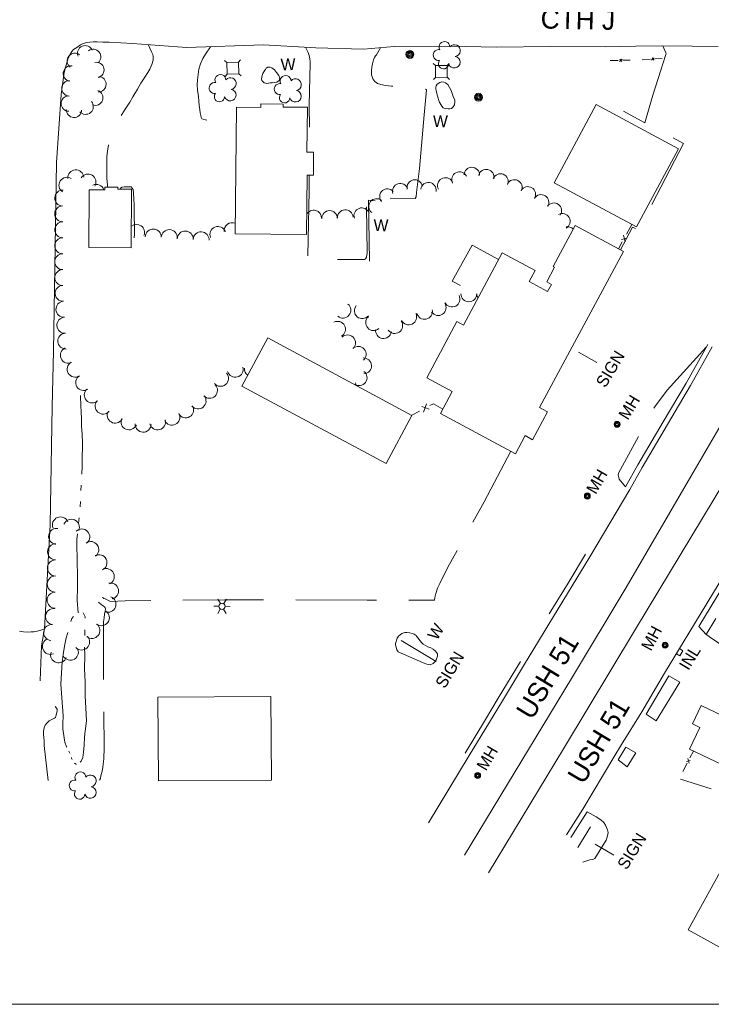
# Model space of a CAD drawing. Header units: feet. Extents: x 188980 to 191399, y 256000 to 258000.
# Tile 3 of 12: x 189618 to 189970, y 256500 to 257000. Entities that reach past the tile are written whole.
import ezdxf
from ezdxf.enums import TextEntityAlignment as Align

# ---------------------------------------------------------------- set-up
doc = ezdxf.new("R2010")
doc.units = ezdxf.units.FT
doc.header["$MEASUREMENT"] = 0
for name, pattern in [('DGN Style 3', [57.341036, 40.957883, -16.383153]), ('DGN Style 4', [65.573571, 32.766307, -16.383153, 0.040958, -16.383153]), ('DGN Style 5', [28.670518, 12.287365, -16.383153]), ('DGN Style 6', [77.901894, 0.040958, -16.383153, 28.670518, -16.383153, 0.040958, -16.383153])]:
    doc.linetypes.add(name, pattern=pattern)
for name, color, linetype, lineweight in [('E_DRN_Grate', 151, 'Continuous', 0), ('E_DWY', 73, 'DGN Style 3', 0), ('E_LAND_Vegetation', 21, 'Continuous', 0), ('E_MAP_GridLines', 251, 'Continuous', 0), ('E_MISCPROP', 40, 'Continuous', 0), ('E_MISCPROP_HvyDash', 54, 'DGN Style 3', 13), ('E_MISCPROP_HvyLine', 54, 'Continuous', 13), ('E_MISCPROP_Railing', 40, 'Continuous', 0), ('E_PATH_Sidewalk', 73, 'DGN Style 5', 0), ('E_RDWY', 40, 'Continuous', 13), ('E_RDWY_Name', 221, 'Continuous', 0), ('E_UTL_AboveGroundPipe', 40, 'DGN Style 4', 0), ('E_WTR', 251, 'DGN Style 6', 0)]:
    doc.layers.add(name, color=color, linetype=linetype, lineweight=lineweight)
doc.styles.add('Style-IGR_FONT_0', font='IGR_FONT_0.shx')
doc.styles.add('Style-IGR_FONT_1', font='IGR_FONT_1.shx')

# ---------------------------------------------------------------- blocks, each defined once
blk = doc.blocks.new('WAL')
at = {"layer": 'E_MISCPROP_Railing', "color": 40, "linetype": 'Continuous', "lineweight": 0, "style": 'Style-IGR_FONT_0'}
blk.add_text('W', height=6, rotation=0.0001, dxfattribs=at).set_placement((-2.27, -0.34), align=Align.MIDDLE_LEFT)
blk = doc.blocks.new('WAL_3')
at = {"layer": 'E_MISCPROP_Railing', "color": 40, "linetype": 'Continuous', "lineweight": 0, "style": 'Style-IGR_FONT_0'}
blk.add_text('W', height=6, rotation=0.0001, dxfattribs=at).set_placement((-2.27, -0.34), align=Align.MIDDLE_LEFT)
blk = doc.blocks.new('WAL_4')
at = {"layer": 'E_MISCPROP_Railing', "color": 40, "linetype": 'Continuous', "lineweight": 0, "style": 'Style-IGR_FONT_0'}
blk.add_text('W', height=6, rotation=359.9999, dxfattribs=at).set_placement((-2.27, -0.34), align=Align.MIDDLE_LEFT)
blk = doc.blocks.new('INLT')
at = {"layer": 'E_MISCPROP_Railing', "color": 40, "linetype": 'Continuous', "lineweight": 0, "flags": 128}
blk.add_lwpolyline([(3, -2), (3, 0), (0, 0), (0, -2), (3, -2)], dxfattribs=at)
blk = doc.blocks.new('INL_6')
at = {"layer": 'E_MISCPROP_Railing', "color": 40, "linetype": 'Continuous', "lineweight": 0, "style": 'Style-IGR_FONT_0'}
blk.add_text('INL', height=6, rotation=0, dxfattribs=at).set_placement((-5.74, -3.01))
blk = doc.blocks.new('MHO_6')
at = {"layer": 'E_DRN_Grate', "color": 20, "linetype": 'Continuous', "lineweight": 0}
for centre, radius in [((0.06, 0.01), 1.5), ((0.07, 0.01), 1.22), ((0.06, 0), 0.968), ((0.03, -0.01), 0.605)]:
    blk.add_circle(centre, radius, dxfattribs=at)
blk = doc.blocks.new('MHT_6')
at = {"layer": 'E_DRN_Grate', "color": 20, "linetype": 'Continuous', "lineweight": 0, "style": 'Style-IGR_FONT_0'}
blk.add_text('MH', height=6, rotation=360, dxfattribs=at).set_placement((-0.08, -3.13), align=Align.CENTER)
blk = doc.blocks.new('MHO_7')
at = {"layer": 'E_DRN_Grate', "color": 20, "linetype": 'Continuous', "lineweight": 0}
for centre, radius in [((0.06, 0.01), 1.5), ((0.07, 0.01), 1.22), ((0.06, 0), 0.968), ((0.03, -0.01), 0.605)]:
    blk.add_circle(centre, radius, dxfattribs=at)
blk = doc.blocks.new('MHT_7')
at = {"layer": 'E_DRN_Grate', "color": 20, "linetype": 'Continuous', "lineweight": 0, "style": 'Style-IGR_FONT_0'}
blk.add_text('MH', height=6, rotation=359.9999, dxfattribs=at).set_placement((-0.08, -3.13), align=Align.CENTER)
blk = doc.blocks.new('MHO_8')
at = {"layer": 'E_DRN_Grate', "color": 20, "linetype": 'Continuous', "lineweight": 0}
for centre, radius in [((0.06, 0.01), 1.5), ((0.07, 0.01), 1.22), ((0.06, 0), 0.968), ((0.03, -0.01), 0.605)]:
    blk.add_circle(centre, radius, dxfattribs=at)
blk = doc.blocks.new('MHT_8')
at = {"layer": 'E_DRN_Grate', "color": 20, "linetype": 'Continuous', "lineweight": 0, "style": 'Style-IGR_FONT_0'}
blk.add_text('MH', height=6, rotation=359.9999, dxfattribs=at).set_placement((-0.08, -3.13), align=Align.CENTER)
blk = doc.blocks.new('TREE_2')
at = {"layer": 'E_LAND_Vegetation', "color": 93, "linetype": 'Continuous', "lineweight": 0}
for centre, radius, start, end in [((-1.47, 4.28), 2.78, 1.3945, 209.1675), ((3.57, 2.42), 2.97, 278.4236, 139.6575), ((-4.47, 0.2), 2.78, 78.0715, 279.0825), ((-2.01, -4.2), 2.61, 140.7796, 358.7122), ((3.46, -3.43), 2.97, 196.0744, 79.0477)]:
    blk.add_arc(centre, radius, start, end, dxfattribs=at)
blk = doc.blocks.new('LTP_4')
at = {"layer": 'E_MISCPROP', "color": 20, "linetype": 'Continuous', "lineweight": 0}
for p, q in [((-1.64, 0.07), (-4.24, 0.14)), ((-0.8, 1.43), (-2, 3.73)), ((0.9, 1.42), (2.27, 3.65)), ((-0.88, -1.42), (-2.24, -3.61)), ((0.76, -1.47), (2, -3.65)), ((1.64, -0.02), (4.16, -0.09))]:
    blk.add_line(p, q, dxfattribs=at)
blk.add_circle((0, 0), 1.64, dxfattribs=at)
blk = doc.blocks.new('SIGN_2')
at = {"layer": 'E_MISCPROP', "color": 20, "linetype": 'Continuous', "lineweight": 0, "style": 'Style-IGR_FONT_0'}
blk.add_text('SIGN', height=6, rotation=360, dxfattribs=at).set_placement((-9.6, -0.01), align=Align.MIDDLE_LEFT)
blk = doc.blocks.new('MHO_11')
at = {"layer": 'E_DRN_Grate', "color": 20, "linetype": 'Continuous', "lineweight": 0}
for centre, radius in [((0.06, 0.01), 1.5), ((0.07, 0.01), 1.22), ((0.06, 0), 0.968), ((0.03, -0.01), 0.605)]:
    blk.add_circle(centre, radius, dxfattribs=at)
blk = doc.blocks.new('POLE_2')
at = {"layer": 'E_MISCPROP', "color": 20, "linetype": 'Continuous', "lineweight": 0}
for centre, radius in [((-0.01, 0.02), 2.02), ((-0.01, 0.03), 1.52), ((0, -0.01), 1.01), ((0, 0), 0.502)]:
    blk.add_circle(centre, radius, dxfattribs=at)
blk = doc.blocks.new('PED')
at = {"layer": 'E_UTL_AboveGroundPipe', "color": 101, "linetype": 'Continuous', "lineweight": 13}
for p, q in [((-3.12, 2.9), (-4.18, 3.96)), ((2.88, 2.9), (3.94, 3.96)), ((-4.18, -4.16), (-3.12, -3.1)), ((3.95, -4.16), (2.88, -3.1))]:
    blk.add_line(p, q, dxfattribs=at)
at = {"layer": 'E_UTL_AboveGroundPipe', "color": 101, "linetype": 'Continuous', "lineweight": 13, "flags": 128}
blk.add_lwpolyline([(-3.12, -3.1), (2.88, -3.1), (2.88, 2.9), (-3.12, 2.9)], close=True, dxfattribs=at)
blk = doc.blocks.new('TREE_3')
at = {"layer": 'E_LAND_Vegetation', "color": 93, "linetype": 'Continuous', "lineweight": 0}
for centre, radius, start, end in [((-1.47, 4.28), 2.78, 1.3945, 209.1675), ((3.57, 2.42), 2.97, 278.4236, 139.6575), ((-4.47, 0.2), 2.78, 78.0715, 279.0826), ((-2.01, -4.2), 2.61, 140.7797, 358.7123), ((3.46, -3.43), 2.97, 196.0744, 79.0477)]:
    blk.add_arc(centre, radius, start, end, dxfattribs=at)
blk = doc.blocks.new('POLE_3')
at = {"layer": 'E_MISCPROP', "color": 20, "linetype": 'Continuous', "lineweight": 0}
for centre, radius in [((-0.01, 0.02), 2.02), ((-0.01, 0.03), 1.52), ((0, -0.01), 1.01), ((0, 0), 0.502)]:
    blk.add_circle(centre, radius, dxfattribs=at)
blk = doc.blocks.new('WAL_7')
at = {"layer": 'E_MISCPROP_Railing', "color": 40, "linetype": 'Continuous', "lineweight": 0, "style": 'Style-IGR_FONT_0'}
blk.add_text('W', height=6, rotation=359.9999, dxfattribs=at).set_placement((-2.27, -0.34), align=Align.MIDDLE_LEFT)
blk = doc.blocks.new('SIGN_3')
at = {"layer": 'E_MISCPROP', "color": 20, "linetype": 'Continuous', "lineweight": 0, "style": 'Style-IGR_FONT_0'}
blk.add_text('SIGN', height=6, rotation=0.0001, dxfattribs=at).set_placement((-9.6, -0.01), align=Align.MIDDLE_LEFT)

msp = doc.modelspace()

# ---------------------------------------------------------------- linework, layer by layer
at = {"layer": 'E_DWY', "color": 51, "linetype": 'DGN Style 3', "lineweight": 0, "flags": 128}
for points in [[(189683.62, 256987.14), (189685.29, 256983.52), (189686.03, 256982.13), (189686.27, 256981.14), (189686.17, 256979.16), (189685.57, 256977), (189684.46, 256974.61), (189683.4, 256972.94), (189681.95, 256970.64), (189680.01, 256967.52), (189678.26, 256964.58), (189675.91, 256960.67), (189674.26, 256957.97), (189671.97, 256954.35), (189670.32, 256951.72), (189668.81, 256949.11), (189667.37, 256946.56), (189665.68, 256943.12), (189664.49, 256940.07), (189663.56, 256936.43), (189663, 256933.11), (189662.72, 256930.21), (189662.64, 256927.37), (189662.59, 256924.64), (189662.62, 256921.41), (189662.68, 256919.25), (189662.94, 256915.97), (189663.08, 256914.74)], [(189715.28, 256986.01), (189712.85, 256982.35), (189711.49, 256980.04), (189710.26, 256977.36), (189709.41, 256974.64), (189708.96, 256971.93), (189708.67, 256969.21), (189708.62, 256966.73), (189708.71, 256963.95), (189709.15, 256960.84), (189709.44, 256958.46), (189709.6, 256956.19), (189709.93, 256954.07), (189710.14, 256952.58), (189710.35, 256951.14), (189710.52, 256950.18), (189710.99, 256949.48), (189713.65, 256948.76), (189716.18, 256948.52), (189718.08, 256948.36), (189719.57, 256948.41), (189721.53, 256948.4), (189728.44, 256948.42)], [(189763.51, 256985.77), (189764.88, 256983.07), (189765.35, 256981.68), (189765.75, 256979.88), (189765.87, 256978.54), (189765.87, 256977.92), (189765.87, 256977.8), (189765.49, 256956.22), (189765.82, 256932.54)], [(189821.44, 256924.33), (189823.88, 256951.53), (189825.08, 256964.15), (189824.99, 256964.36), (189824.58, 256964.58), (189807.23, 256966.07), (189804.26, 256966.37), (189801.81, 256966.82), (189800.11, 256967.45), (189798.82, 256968.38), (189797.82, 256969.81), (189797.1, 256971.74), (189797.01, 256972.62), (189797.1, 256974.06), (189797.32, 256975.7), (189797.58, 256977.43), (189798.07, 256979.4), (189798.62, 256980.67), (189799.18, 256981.52), (189799.58, 256982.02), (189801.69, 256985.57)], [(189945.12, 256986.49), (189946.64, 256983.03), (189946.69, 256982.55), (189946.42, 256981.67), (189944.1, 256974.21), (189939.97, 256961.41), (189935.88, 256947.44), (189955.58, 256936.93), (189932.7, 256892.97), (189929.68, 256894.52), (189923.55, 256882.92)], [(189765.47, 256920.87), (189765.37, 256912.86), (189764.81, 256879.18), (189765.01, 256878.55), (189765.5, 256878.21), (189766.19, 256877.99), (189766.91, 256877.92), (189767.78, 256877.9), (189793.46, 256878.11), (189794.08, 256878.35), (189794.58, 256879.23), (189794.89, 256881.39), (189794.42, 256908.64), (189794.69, 256909.34), (189795.46, 256909.45), (189819.2, 256909.06), (189819.72, 256909.86), (189819.95, 256912.12), (189821.44, 256924.33)], [(189669.54, 256913.82), (189669.58, 256914.2), (189670.4, 256914.72), (189671.52, 256914.93), (189673.46, 256914.95), (189675.06, 256914.87), (189675.96, 256913.64), (189676.25, 256911.65), (189676.38, 256908.45), (189676.47, 256906.12), (189676.5, 256903.44), (189676.57, 256900.8), (189676.57, 256898.88), (189676.64, 256896), (189676.65, 256894.03), (189676.63, 256890.94), (189676.62, 256889)], [(189967.13, 256833.63), (189947.22, 256811.81), (189941.26, 256803.75), (189940.15, 256801.97), (189938.58, 256799.04), (189922.51, 256769.66), (189922.38, 256768.69), (189922.62, 256767.48), (189922.88, 256766.55), (189926.09, 256762.61)], [(189867.9, 256780.71), (189854.26, 256755.1), (189835.88, 256721.84), (189831.72, 256713.66), (189830.68, 256711.21), (189829.95, 256709.03), (189829.49, 256707.33), (189829.3, 256706.4), (189829.14, 256705.13), (189794.88, 256705.19), (189752.87, 256705.26), (189722.66, 256705.29), (189690.57, 256705.1), (189672.04, 256704.73), (189664.58, 256704.48), (189663.12, 256705.15), (189662.51, 256705.45), (189661.82, 256705.74), (189661.21, 256706.05), (189660.77, 256706.28), (189660.35, 256706.53), (189660.33, 256706.54)], [(189982.05, 256722.76), (189986.99, 256720.34), (189987.32, 256719.96), (189988.63, 256718.53), (189989.64, 256717.08), (189991.05, 256713.96), (189991.84, 256711.61), (189992.55, 256709.28), (189993.12, 256706.19), (189993.2, 256702.8), (189992.98, 256700), (189992.44, 256696.88), (189991.65, 256693.94), (189990.23, 256689.95), (189989.05, 256687.49), (189987.21, 256684.91), (189985.66, 256683.08), (189983.13, 256681.12), (189981.11, 256680.24), (189979.24, 256679.9), (189977.23, 256680.56), (189973.41, 256683.28), (189968.8, 256686.56), (189967.65, 256687.35), (189967.14, 256687.61), (189963.3, 256691.8)], [(189658.36, 256704.06), (189658.9, 256703.62), (189659.4, 256703.22), (189659.86, 256702.89), (189660.29, 256702.58), (189660.95, 256702.13), (189661.42, 256701.76), (189661.84, 256701.3), (189661.94, 256700.88), (189661.94, 256700.5), (189661.84, 256699.52), (189661.53, 256698), (189661.22, 256696.21), (189661.02, 256694.08), (189660.91, 256692.17), (189660.96, 256690.51), (189660.92, 256689.37), (189661.06, 256654.58), (189661.31, 256630.15), (189661.12, 256624.56), (189660.87, 256621.9), (189660.64, 256620.12), (189660.34, 256618.42), (189660.02, 256617.22), (189659.67, 256615.93), (189659.36, 256614.66), (189658.96, 256613.74)], [(189632.89, 256613.65), (189630.9, 256631.29), (189630.81, 256633.67), (189630.65, 256635.39), (189630.54, 256637.02), (189630.54, 256638.58), (189630.89, 256640.35), (189631.4, 256641.71), (189632.13, 256642.77), (189633.3, 256643.84), (189634.46, 256644.47), (189635.36, 256644.91), (189636.09, 256645.31), (189636.53, 256645.51), (189636.62, 256645.56), (189636.73, 256646.28), (189637.26, 256648.18), (189637.5, 256649.03), (189637.43, 256649.85), (189636.6, 256650.98), (189635.45, 256651.74), (189634.72, 256652.18), (189633.83, 256652.77), (189632.79, 256653.42), (189631.78, 256654.22), (189630.97, 256654.88), (189629.98, 256656.33), (189629.42, 256657.76), (189629.15, 256658.83), (189628.86, 256660.92), (189628.79, 256662.89), (189628.81, 256664.3), (189629.54, 256681.9), (189631.03, 256690.64)], [(189948.1, 256666.81), (189953.6, 256663.5), (189941.59, 256643.91), (189936.49, 256647.26)], [(189926.22, 256630.5), (189931.3, 256627.62), (189926.89, 256620.61), (189922.37, 256624.15)], [(189906.54, 256597.72), (189911.19, 256595.11), (189913.53, 256593.66), (189915.13, 256592.21), (189915.93, 256590.97), (189916.47, 256589.79), (189916.99, 256588.48), (189917.21, 256587.14), (189916.99, 256585.58), (189916.26, 256583.34), (189910.58, 256573.95), (189909.55, 256573.44), (189907.99, 256573.26), (189904.46, 256572.12)]]:
    msp.add_lwpolyline(points, dxfattribs=at)
at = {"layer": 'E_LAND_Vegetation', "color": 93, "linetype": 'Continuous', "lineweight": 0}
for centre, radius, start, end in [((189651.64, 256982.74), 3.91, 22.7151, 202.6998), ((189655.73, 256980.91), 3.91, 307.8886, 127.8733), ((189646.42, 256978.86), 3.91, 52.4342, 232.4189), ((189644.41, 256972.44), 3.91, 80.9217, 260.9064), ((189657.37, 256974.26), 3.91, 282.5028, 102.4875), ((189658.42, 256967.05), 3.91, 268.6333, 88.618), ((189643.64, 256964.92), 3.91, 87.9528, 267.9375), ((189643.34, 256957.2), 3.91, 90.2938, 270.2785), ((189656.78, 256960.21), 3.91, 249.4923, 69.477), ((189651.88, 256955.63), 3.91, 220.805, 40.7897), ((189645.96, 256954.05), 3.91, 177.4483, 357.433), ((189848.03, 256920.92), 3.94, 358.9313, 178.916), ((189642.4, 256915.74), 4.05, 57.3183, 237.303), ((189646.89, 256919.54), 4.05, 4.6899, 184.6746), ((189653.1, 256917.38), 4.05, 328.3339, 148.3186), ((189841.76, 256918.62), 3.94, 27.1099, 207.0946), ((189855.37, 256919.87), 3.94, 347.2908, 167.2755), ((189862.56, 256917.66), 3.94, 338.278, 158.2627), ((189657.36, 256912.13), 4.05, 18.3017, 116.7762), ((189811.66, 256912.72), 3.94, 17.521, 197.5057), ((189819.06, 256914.56), 3.94, 11.1432, 191.1279), ((189825.98, 256913.23), 3.94, 351.5028, 171.4875), ((189834.58, 256915.66), 3.94, 29.6987, 209.6834), ((189869.63, 256914.65), 3.94, 333.1364, 153.1211), ((189876.5, 256911.1), 3.94, 329.3799, 149.3645), ((189640.28, 256909.22), 4.05, 87.1291, 267.1138), ((189805.15, 256910.04), 3.94, 40.1567, 220.1414), ((189883.22, 256907.07), 3.94, 328.3176, 148.3023), ((189640.23, 256901.24), 4.05, 90.0526, 270.0373), ((189799.67, 256905), 3.94, 51.2715, 231.2562), ((189889.69, 256902.85), 3.94, 324.5596, 144.5443), ((189767.74, 256899.18), 3.94, 355.6432, 153.873), ((189775.78, 256898.92), 3.94, 0.6195, 180.6042), ((189783.76, 256899.36), 3.94, 3.9204, 183.9051), ((189792.11, 256900.32), 3.94, 19.7953, 199.78), ((189893.99, 256897.47), 3.94, 298.9831, 118.9678), ((189640.24, 256893.14), 4.05, 90.0526, 270.0373), ((189677.77, 256891.83), 4.06, 337.1651, 130.3999), ((189719.1, 256890.74), 4.06, 22.1312, 202.1159), ((189726.3, 256892.72), 4.06, 66.932, 186.4821), ((189896.62, 256890.78), 3.94, 41.5849, 101.0649), ((189686.26, 256889.47), 4.06, 358.0411, 178.0258), ((189694.37, 256889.17), 4.06, 357.6604, 177.645), ((189702.49, 256888.44), 4.06, 358.6583, 178.643), ((189710.55, 256888.06), 4.06, 357.0989, 177.0835), ((189640.24, 256885.05), 4.05, 90.0526, 270.0373), ((189640.25, 256876.95), 4.05, 90.0526, 270.0373), ((189640.25, 256868.85), 4.05, 90.0526, 270.0373), ((189640.42, 256860.88), 4.05, 93.3313, 273.316), ((189837.98, 256858.01), 4.02, 207.4818, 27.4664), ((189846.5, 256860.65), 4.02, 180.3937, 0.3784), ((189854.46, 256860.87), 4.02, 182.6916, 214.4986), ((189640.88, 256852.8), 4.05, 93.3313, 273.316), ((189782.5, 256852.34), 4.02, 230.0558, 50.0405), ((189830.95, 256853.62), 4.02, 214.0785, 34.0632), ((189792.43, 256852.07), 4.02, 140.2589, 320.2436), ((189815.98, 256848.92), 4.02, 205.8095, 25.7942), ((189824, 256851.73), 4.02, 191.9592, 11.9439), ((189641.35, 256844.72), 4.05, 93.3313, 273.316), ((189779.88, 256842.67), 4.02, 298.2922, 118.2769), ((189798.16, 256845.98), 4.02, 131.3413, 311.326), ((189808.87, 256844.53), 4.02, 214.4577, 34.4424), ((189641.82, 256836.64), 4.05, 93.3313, 273.316), ((189784.95, 256835.75), 4.02, 314.9695, 134.9541), ((189803.2, 256841.97), 4.02, 171.412, 351.3967), ((189643.13, 256829.46), 4.05, 114.2454, 294.2301), ((189790.31, 256829.95), 4.02, 310.9857, 130.9704), ((189646.58, 256822.42), 4.05, 120.8617, 300.8464), ((189793.05, 256824.07), 4.02, 273.0194, 93.0041), ((189720.38, 256817.72), 4.05, 219.8717, 39.8564), ((189727.89, 256822.34), 4.05, 195.9478, 15.9325), ((189736.64, 256822.57), 4.05, 176.1215, 233.5982), ((189790.81, 256818.07), 4.02, 233.1214, 53.1061), ((189650.9, 256815.62), 4.05, 121.8807, 301.8654), ((189785.29, 256813.68), 4.02, 7.0029, 26.6881), ((189655.27, 256809.27), 4.05, 132.0118, 311.9965), ((189714.81, 256811.65), 4.05, 224.0173, 44.002), ((189660.78, 256803.64), 4.05, 137.6828, 317.6675), ((189708.99, 256806.24), 4.05, 220.1115, 40.0962), ((189666.91, 256799.05), 4.05, 148.9765, 328.9612), ((189695.68, 256798.01), 4.05, 207.0098, 26.9944), ((189702.68, 256801.76), 4.05, 211.1317, 31.1164), ((189673.94, 256795.65), 4.05, 156.3346, 336.3193), ((189688.43, 256795.61), 4.05, 194.9399, 14.9246), ((189681.11, 256794.46), 4.05, 177.6827, 357.6673), ((189639.1, 256743.31), 4.09, 22.7946, 202.7793), ((189644.65, 256742.12), 4.09, 336.542, 156.5266), ((189637.18, 256737.48), 4.09, 80.8291, 260.8138), ((189649.91, 256737.19), 4.09, 313.2849, 133.2696), ((189654.5, 256730.8), 4.09, 305.5233, 125.508), ((189636.68, 256729.65), 4.09, 89.37, 269.3546), ((189636.58, 256721.49), 4.09, 89.37, 269.3546), ((189658.65, 256724.15), 4.09, 297.2531, 117.2378), ((189662.37, 256717.09), 4.09, 295.2601, 115.2447), ((189636.49, 256713.32), 4.09, 89.37, 269.3546), ((189664.53, 256709.76), 4.09, 282.1764, 102.1611), ((189636.4, 256705.15), 4.09, 89.37, 269.3546), ((189663.18, 256703.07), 4.09, 249.3854, 69.3701), ((189635.64, 256696.79), 4.09, 83.0293, 263.014), ((189659.84, 256696.23), 4.09, 234.9741, 54.9588), ((189634.65, 256688.68), 4.09, 83.0293, 263.014), ((189655.06, 256689.8), 4.09, 231.0126, 50.9973), ((189634.04, 256681.69), 4.09, 111.8784, 291.8631), ((189649.82, 256683.92), 4.09, 223.3588, 43.3434), ((189644.11, 256678.8), 4.09, 210.2531, 30.2378), ((189638.2, 256677.39), 4.09, 161.7774, 341.7621)]:
    msp.add_arc(centre, radius, start, end, dxfattribs=at)
at = {"layer": 'E_MAP_GridLines', "color": 161, "linetype": 'Continuous', "lineweight": 0}
msp.add_line((189000, 256500), (191000, 256500), dxfattribs=at)
at = {"layer": 'E_MISCPROP', "color": 20, "linetype": 'Continuous', "lineweight": 0}
for p, q in [((189902.23, 256831.05), (189911.53, 256825.8)), ((189829.97, 256674.04), (189812.06, 256684.67)), ((189920.16, 256575.66), (189910.74, 256581.32))]:
    msp.add_line(p, q, dxfattribs=at)
at = {"layer": 'E_MISCPROP_HvyDash', "color": 241, "linetype": 'DGN Style 3', "lineweight": 13, "flags": 128}
msp.add_lwpolyline([(189861.6, 256878.03), (189848.15, 256885.27), (189838.04, 256867.02), (189851.86, 256859.91)], dxfattribs=at)
at = {"layer": 'E_MISCPROP_HvyLine', "color": 241, "linetype": 'Continuous', "lineweight": 13, "flags": 128}
for points in [[(189727.84, 256891.11), (189728.51, 256955.41), (189740.9, 256955.28), (189740.92, 256957.03), (189752.2, 256956.91), (189752.18, 256955.43), (189764.54, 256955.3), (189764.31, 256932.56), (189767.66, 256932.53), (189767.54, 256920.85), (189764.42, 256920.88), (189764.11, 256890.73)], [(189889.87, 256917.04), (189931.6, 256894.58), (189952.99, 256934.31), (189911.26, 256956.78)], [(189675.1, 256884.02), (189675.21, 256913.8), (189668.27, 256913.83), (189668.27, 256914.72), (189661.64, 256914.75), (189661.63, 256913.4), (189653.61, 256913.43), (189653.5, 256884.11)], [(189840.42, 256846.53), (189825.11, 256818.05), (189838.12, 256811.06), (189832.13, 256799.93), (189870.16, 256779.49), (189875.09, 256788.65), (189878.9, 256786.6), (189886.51, 256800.76), (189882.47, 256802.92), (189925.03, 256882.12), (189900.57, 256895.27), (189889.4, 256874.48), (189890.04, 256874.13), (189886.06, 256866.73), (189888.48, 256865.43), (189886.54, 256861.81), (189877.21, 256866.82), (189880.24, 256872.46), (189863.45, 256881.48), (189843.72, 256844.76)], [(189804.52, 256774.51), (189731.27, 256813.8), (189744.39, 256838.25), (189817.64, 256798.96)], [(189688.58, 256655.87), (189745.99, 256656.22), (189746.24, 256613.8), (189688.84, 256613.45)], [(189964.47, 256651.63), (190008.8, 256630.57), (190000.29, 256612.64), (189989.66, 256617.69), (189988.5, 256615.24), (189958.58, 256629.45), (189963.85, 256640.56), (189960.06, 256642.36)], [(189989.53, 256595.14), (189957.97, 256537.8), (190014.29, 256506.61), (190049.12, 256568.32), (190021.79, 256583.3)]]:
    msp.add_lwpolyline(points, close=True, dxfattribs=at)
at = {"layer": 'E_MISCPROP_Railing', "color": 40, "linetype": 'Continuous', "lineweight": 0}
for p, q in [((189924.33, 256979.81), (189922.99, 256978.61)), ((189924.28, 256978.63), (189923.25, 256979.77)), ((189940.63, 256980.47), (189939.36, 256979.19)), ((189940.65, 256979.28), (189939.54, 256980.36)), ((189925.86, 256887.09), (189925.14, 256890.35)), ((189923.99, 256888.24), (189926.78, 256888.87)), ((189825.05, 256804.77), (189823.45, 256800.59)), ((189826.3, 256802.1), (189822.7, 256803.45)), ((189957.03, 256623.21), (189958.97, 256623.68)), ((189958.35, 256622.43), (189957.81, 256624.69))]:
    msp.add_line(p, q, dxfattribs=at)
at = {"layer": 'E_MISCPROP_Railing', "color": 40, "linetype": 'Continuous', "lineweight": 0, "flags": 128}
for points in [[(189938.69, 256979.69), (189934.56, 256979.38)], [(189944.74, 256980.14), (189941.1, 256979.87)], [(189922.36, 256979.15), (189918.23, 256979.09)], [(189928.39, 256979.23), (189924.76, 256979.18)], [(189926.58, 256890.87), (189929.28, 256895.82)], [(189922.54, 256883.46), (189924.45, 256886.96)], [(189833.3, 256802.09), (189828.5, 256804.82), (189826.72, 256803.88)], [(189821.45, 256801.06), (189817.57, 256799)], [(189958.81, 256625.07), (189960.6, 256628.49)], [(189955.2, 256618.18), (189957.37, 256622.33)], [(189969.53, 256609.31), (189954.05, 256614.24)]]:
    msp.add_lwpolyline(points, dxfattribs=at)
at = {"layer": 'E_MISCPROP_Railing', "color": 40, "linetype": 'Continuous', "lineweight": 13, "flags": 128}
for points in [[(189746.61, 256967.71), (189748.97, 256968.13), (189750.1, 256968.91), (189750.58, 256970.16), (189750.06, 256971.53), (189748.89, 256973.04), (189747.74, 256974.25), (189746.5, 256975.36), (189745.58, 256975.7), (189744.37, 256975.66), (189743.64, 256975.15), (189743.17, 256974.54), (189742.86, 256974.14), (189741.82, 256972.39)], [(189741.82, 256972.39), (189741.51, 256971.43), (189741.15, 256969.74), (189741.39, 256968.92), (189742.5, 256967.72), (189743.94, 256967.47), (189745.64, 256967.67), (189746.61, 256967.71)], [(189831.6, 256957.81), (189830.47, 256961.51), (189830.21, 256962.48), (189829.89, 256963.7), (189829.74, 256964.71), (189829.79, 256965.49), (189829.99, 256966.23), (189830.5, 256967.09), (189831.81, 256967.98), (189832.8, 256968.19), (189833.79, 256968.1), (189834.67, 256967.76), (189835.4, 256967.26), (189835.84, 256966.81), (189837.62, 256963.81)], [(189837.62, 256963.81), (189838.11, 256962.26), (189838.63, 256960.77), (189839.32, 256958.99), (189839.46, 256958.17), (189839.15, 256956.58), (189838.61, 256955.47), (189837.65, 256954.78), (189836.9, 256954.58), (189836.02, 256954.49), (189834.55, 256954.63), (189833.44, 256955.11), (189832.77, 256955.88), (189832.22, 256956.77), (189831.81, 256957.5), (189831.59, 256957.82)], [(189798.93, 256907.91), (189795.52, 256908.1), (189796.01, 256877.27)], [(189809.31, 256683.13), (189810.05, 256685.88), (189810.76, 256686.86), (189812.44, 256688.2), (189813.95, 256688.7), (189814.99, 256688.79), (189816.55, 256688.64), (189817.79, 256688.27), (189818.75, 256687.82), (189819.71, 256687.15), (189819.99, 256686.92), (189822.41, 256683.7)], [(189822.41, 256683.7), (189823.24, 256682.88), (189825.76, 256681.53), (189827.26, 256680.89), (189828.38, 256680.3), (189829.66, 256679.28), (189830.53, 256677.89), (189830.65, 256676.78), (189829.98, 256674.81), (189829.49, 256674.01), (189828.43, 256672.99), (189826.83, 256672.32), (189825.25, 256672.58), (189823.39, 256673.25), (189821.5, 256674.13), (189810.57, 256678.92), (189810.01, 256679.94), (189809.61, 256681.08), (189809.28, 256682.56), (189809.32, 256683.18)]]:
    msp.add_lwpolyline(points, dxfattribs=at)
at = {"layer": 'E_PATH_Sidewalk', "color": 51, "linetype": 'DGN Style 5', "lineweight": 0, "flags": 128}
for points in [[(189935.88, 256947.44), (189918.29, 256956.93), (189916.51, 256953.95)], [(189986.91, 256720.38), (189978.2, 256706.38), (189972.32, 256696.41), (189967.05, 256687.7)], [(189901.86, 256579.6), (189911.4, 256594.98)]]:
    msp.add_lwpolyline(points, dxfattribs=at)
at = {"layer": 'E_RDWY', "color": 21, "linetype": 'Continuous', "lineweight": 13, "flags": 128}
for points in [[(189637.01, 256927.35), (189639.38, 256961.88), (189641.05, 256972.97), (189641.74, 256975.6), (189642.29, 256977.84), (189642.86, 256979.71), (189643.74, 256981.65), (189644.83, 256983.56), (189645.77, 256984.71), (189647.35, 256985.74), (189649.23, 256987.03), (189650.7, 256987.68), (189652.52, 256988.2), (189654.01, 256988.46), (189655.84, 256988.51), (189657.78, 256988.52), (189660.71, 256988.44), (189663.87, 256988.39), (189675.64, 256987.78), (189703.06, 256985.59), (189742.23, 256986.96), (189768.85, 256985.47), (189793.07, 256984.82), (189808.54, 256986.16), (189837.25, 256986.3), (189860.57, 256985.84), (189887.85, 256986.22), (189916.13, 256985.97), (189931.27, 256986.43), (189944.53, 256986.5), (189960.01, 256986.34), (189973.07, 256986.13)], [(189635.55, 256831.5), (189637.01, 256927.35)], [(189844.23, 256575.74), (189898.66, 256665.45), (189926.42, 256711.64), (189959.21, 256767.84), (189988.87, 256818.69), (190012.39, 256861.27)], [(189967.86, 256834.94), (189956.92, 256815.36), (189945.25, 256795.63), (189932.39, 256773.77), (189926.09, 256762.61)], [(189631.03, 256690.64), (189633.94, 256743.45), (189634.95, 256803.46), (189635.55, 256831.5)], [(190014.23, 256829.68), (189977.04, 256766.36), (189931.21, 256690.36), (189894.65, 256629.61), (189856.43, 256566.75)], [(189970.05, 256833.72), (189959.09, 256814.12), (189947.4, 256794.36), (189934.55, 256772.52), (189928.26, 256761.38), (189907.89, 256727.21)], [(189907.89, 256727.21), (189899.06, 256712.44), (189889.52, 256696.82), (189874.83, 256672.67)], [(189905.75, 256728.49), (189896.92, 256713.73), (189887.38, 256698.12)], [(189945.96, 256668.08), (189961.16, 256693.1), (189979.91, 256724.06)], [(189963.3, 256691.8), (189982.05, 256722.76)], [(189618.32, 256689.37), (189620.3, 256689.1), (189622.54, 256688.92), (189624.24, 256689.06), (189625.57, 256689.13), (189627.35, 256689.38), (189629.1, 256689.87), (189630.13, 256690.26), (189631.04, 256690.64)], [(189874.83, 256672.67), (189863.61, 256654.03), (189857.08, 256643.23), (189846.75, 256626.21), (189826.04, 256592.09)], [(189872.69, 256673.96), (189861.47, 256655.32), (189854.95, 256644.52), (189844.61, 256627.51)], [(189924.08, 256631.8), (189934.34, 256648.54), (189945.96, 256668.08)], [(189936.49, 256647.26), (189948.1, 256666.81)], [(189904.43, 256599.06), (189920.23, 256625.45), (189924.08, 256631.8)], [(189922.37, 256624.15), (189926.22, 256630.5)], [(189896.12, 256585.95), (189904.43, 256599.06)], [(189898.24, 256584.61), (189906.54, 256597.72)]]:
    msp.add_lwpolyline(points, dxfattribs=at)
at = {"layer": 'E_WTR', "color": 161, "linetype": 'Continuous', "lineweight": 0, "flags": 128}
for points in [[(189649.99, 256769.04), (189650.11, 256773.34), (189650.13, 256778.42), (189650.24, 256781.96), (189650.28, 256784.97), (189650.06, 256789.18), (189649.84, 256793.43), (189649.72, 256797.15), (189649.59, 256800.73), (189649.46, 256803.72), (189649.44, 256805.34), (189649.24, 256807.4), (189649.24, 256808.5), (189649.23, 256809.04)], [(189649.43, 256760.78), (189649.62, 256763.53)], [(189649.08, 256752.51), (189649.23, 256755.26)], [(189648.29, 256744.26), (189648.63, 256746.86), (189648.64, 256747.01)], [(189648.1, 256698.76), (189647.52, 256705.21), (189647.77, 256711.61), (189647.81, 256717.68), (189647.58, 256724.77), (189647.54, 256727.33), (189647.36, 256731.64), (189647.47, 256736), (189647.7, 256738.77)], [(189645.65, 256696.92), (189644.84, 256695.89), (189644.41, 256694.33)], [(189651.62, 256695.94), (189651.61, 256696.75), (189650.63, 256698.64)], [(189651.42, 256687.13), (189651.53, 256690.07)], [(189642.83, 256688.67), (189641.98, 256685.97), (189641.19, 256681.75), (189640.56, 256677.54), (189640.18, 256674.91), (189639.94, 256673.79), (189639.37, 256662.44), (189640.44, 256646.42)], [(189651.71, 256638.72), (189652.25, 256643.86), (189651.97, 256650.4), (189651.73, 256656.55), (189651.67, 256663.69), (189651.31, 256670.36), (189651.47, 256677), (189651.3, 256681.26)], [(189640.44, 256646.42), (189640.24, 256642.3), (189640.34, 256639.83), (189640.94, 256635.32), (189641.4, 256633.12), (189642.22, 256630.76), (189642.39, 256630.44)], [(189649.15, 256622.91), (189649.64, 256623.42), (189650.41, 256625.25), (189650.88, 256627.96), (189651.07, 256631.62), (189651.35, 256635.66), (189651.71, 256638.74)], [(189643.41, 256628.44), (189643.9, 256627.43)], [(189644.67, 256625.33), (189644.78, 256625), (189645.04, 256624.27)], [(189646.3, 256622.42), (189646.31, 256622.4), (189647.08, 256621.86), (189647.23, 256621.9)]]:
    msp.add_lwpolyline(points, dxfattribs=at)

# ---------------------------------------------------------------- block references
at = {"layer": 'E_DRN_Grate', "color": 20, "linetype": 'Continuous', "lineweight": 0}
for name, p, xscale, yscale, zscale, rotation in [('MHO_11', (189921.78, 256794.35), 1.000000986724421, 1.000000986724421, 1.000000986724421, 58.86653204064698), ('MHT_8', (189911.45, 256765.51), 0.999999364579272, 0.999999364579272, 0.999999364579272, 60.0116853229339), ('MHO_8', (189906.66, 256757.93), 0.999999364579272, 0.999999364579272, 0.999999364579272, 60.0116853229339), ('MHT_6', (189939.22, 256685.99), 0.9999979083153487, 0.9999979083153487, 0.9999979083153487, 61.77248331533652), ('MHO_6', (189946.15, 256682.23), 0.9999979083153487, 0.9999979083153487, 0.9999979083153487, 61.77248331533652), ('MHT_7', (189855.77, 256625.1), 1.000000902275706, 1.000000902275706, 1.000000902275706, 59.47304010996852), ('MHO_7', (189850.98, 256616.11), 1.000000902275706, 1.000000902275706, 1.000000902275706, 59.47304010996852)]:
    msp.add_blockref(name, p, dxfattribs=dict(at, xscale=xscale, yscale=yscale, zscale=zscale, rotation=rotation))
at = {"layer": 'E_LAND_Vegetation', "color": 93, "linetype": 'Continuous', "lineweight": 0}
for name, p, xscale, yscale, zscale, rotation in [('TREE_3', (189835.64, 256981.64), 1.000001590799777, 1.000001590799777, 1.000001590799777, 0.3196332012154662), ('TREE_3', (189721.85, 256964.93), 1.000001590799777, 1.000001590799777, 1.000001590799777, 0.3196332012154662), ('TREE_3', (189754.93, 256964.37), 1.000001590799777, 1.000001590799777, 1.000001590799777, 0.3196332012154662), ('TREE_2', (189650.77, 256610.93), 1.000001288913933, 1.000001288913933, 1.000001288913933, 0.7873644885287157)]:
    msp.add_blockref(name, p, dxfattribs=dict(at, xscale=xscale, yscale=yscale, zscale=zscale, rotation=rotation))
at = {"layer": 'E_MISCPROP', "color": 20, "linetype": 'Continuous', "lineweight": 0}
for name, p, xscale, yscale, zscale, rotation in [('POLE_3', (189816.61, 256982.14), 1.000001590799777, 1.000001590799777, 1.000001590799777, 0.3196332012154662), ('POLE_2', (189851.45, 256960.43), 0.9999980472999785, 0.9999980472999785, 0.9999980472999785, 77.34414957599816), ('SIGN_2', (189918.22, 256822.35), 1.000000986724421, 1.000000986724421, 1.000000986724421, 58.86653204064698), ('LTP_4', (189721.16, 256702.02), 1.000001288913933, 1.000001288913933, 1.000001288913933, 0.7873644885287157), ('SIGN_2', (189836.68, 256669.64), 1.000000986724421, 1.000000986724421, 1.000000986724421, 58.86653204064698), ('SIGN_3', (189929.16, 256577.55), 0.9999987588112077, 0.9999987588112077, 0.9999987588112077, 57.91279902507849)]:
    msp.add_blockref(name, p, dxfattribs=dict(at, xscale=xscale, yscale=yscale, zscale=zscale, rotation=rotation))
at = {"layer": 'E_MISCPROP_Railing', "color": 40, "linetype": 'Continuous', "lineweight": 0}
for name, p, xscale, yscale, zscale, rotation in [('WAL_7', (189753.19, 256977.4), 1.000000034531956, 1.000000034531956, 1.000000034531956, 2.001442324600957), ('WAL_4', (189830.55, 256948.6), 1.000001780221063, 1.000001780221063, 1.000001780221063, 358.9167102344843), ('WAL', (189800.4, 256895.79), 1.000000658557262, 1.000000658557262, 1.000000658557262, 359.603525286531), ('WAL_3', (189828.65, 256687.99), 1.000000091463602, 1.000000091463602, 1.000000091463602, 58.90327458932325), ('INLT', (189951.96, 256677.96), 0.9999985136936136, 0.9999985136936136, 0.9999985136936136, 58.70921856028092), ('INL_6', (189958.45, 256675.57), 0.9999985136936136, 0.9999985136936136, 0.9999985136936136, 58.70921856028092)]:
    msp.add_blockref(name, p, dxfattribs=dict(at, xscale=xscale, yscale=yscale, zscale=zscale, rotation=rotation))
at = {"layer": 'E_UTL_AboveGroundPipe', "color": 101, "linetype": 'Continuous', "lineweight": 13}
for p, xscale, yscale, zscale, rotation in [((189726.74, 256975.31), 1.000000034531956, 1.000000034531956, 1.000000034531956, 2.001442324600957), ((189832.66, 256973.63), 1.000001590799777, 1.000001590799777, 1.000001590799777, 0.3196332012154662)]:
    msp.add_blockref('PED', p, dxfattribs=dict(at, xscale=xscale, yscale=yscale, zscale=zscale, rotation=rotation))

# ---------------------------------------------------------------- texts
at = {"layer": 'E_DRN_Grate', "color": 20, "linetype": 'Continuous', "lineweight": 0, "style": 'Style-IGR_FONT_1'}
msp.add_text('MH', height=6, rotation=58.8665, dxfattribs=at).set_placement((189924.71, 256797.74), align=Align.MIDDLE_LEFT)
at = {"layer": 'E_RDWY_Name', "style": 'Style-IGR_FONT_0'}
for s, rotation, width, p in [('CTH J', 358.8624, 0.999107, (189882.89, 256995.35)), ('USH 51', 59.0838, 0.999993, (189904.67, 256611.13))]:
    msp.add_text(s, height=10, rotation=rotation, dxfattribs=dict(at, width=width)).set_placement(p)
msp.add_text('USH 51', height=10, rotation=58.751, dxfattribs=at).set_placement((189878.55, 256643.87))

doc.saveas('drawing.dxf')
